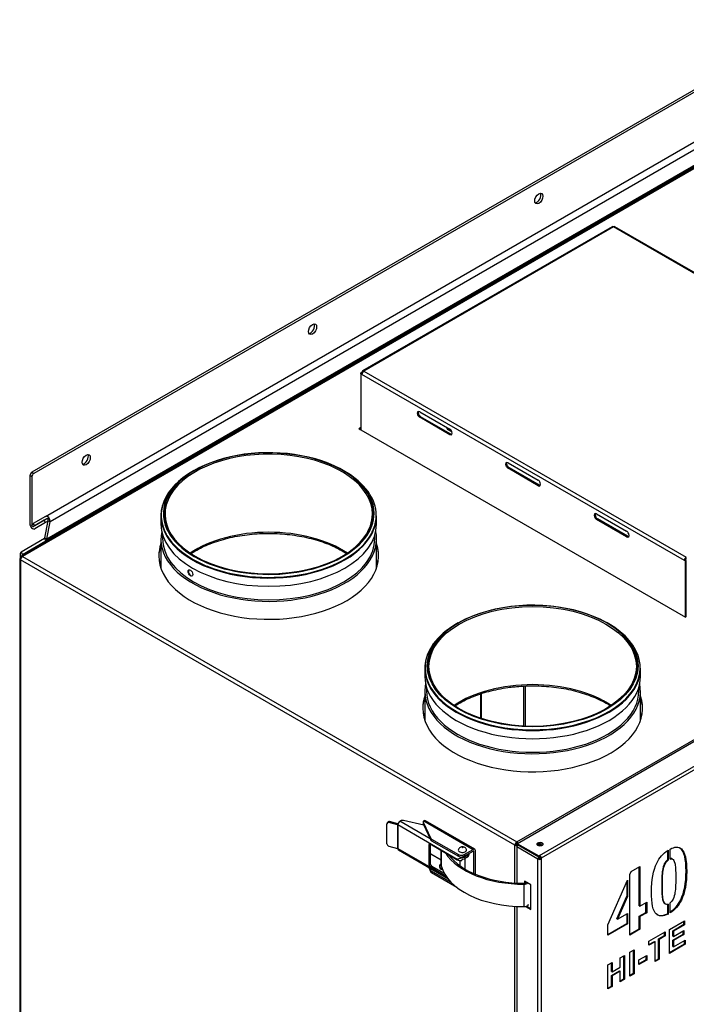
# Model space of a CAD drawing. Header units: millimetres. Extents: x 242 to 3657, y 247 to 3375.
# Tile 6 of 8: x 2686 to 3171, y 657 to 1374. Entities that reach past the tile are written whole.
import ezdxf

# ---------------------------------------------------------------- set-up
doc = ezdxf.new("R2010")
doc.units = ezdxf.units.MM
for name, color, linetype in [('BURTA', 7, 'Continuous'), ('Domyślne', 7, 'Continuous'), ('DRZWI_WEWN_V_H', 7, 'Continuous'), ('DRZWI_ZEW_V', 7, 'Continuous'), ('KOLNIERZ_160_PK', 7, 'Continuous'), ('MOC_REKU_SCIANA_', 7, 'Continuous'), ('MOC_REKU_TYŁ_NOW', 7, 'Continuous'), ('OBUDOWA_V', 7, 'Continuous'), ('POKRYWKA_STEROWA', 7, 'Continuous'), ('PRZEGRODA_BYPASS', 7, 'Continuous'), ('SUFIT_CF_PK', 7, 'Continuous'), ('XY-2500_2', 7, 'Continuous'), ('ŁĄCZKA_RASTER_5M', 7, 'Continuous')]:
    doc.layers.add(name, color=color, linetype=linetype)

# ---------------------------------------------------------------- blocks, each defined once
blk = doc.blocks.new('SE5')
at = {"layer": 'BURTA', "color": 7, "linetype": 'Continuous'}
for p, q in [((2953.24, 773.79), (2953.24, 788.49)), ((2954.07, 789.85), (2953.43, 789.07)), ((2955.23, 790.13), (2954.6, 789.35)), ((2960.89, 787.66), (2954.6, 789.35)), ((2961.3, 788.5), (2955.23, 790.13)), ((2962.71, 790.3), (2963.23, 790.61)), ((2984.8, 777.55), (2962.71, 790.3)), ((2980.23, 787.4), (2965.4, 790.86)), ((2979.69, 789.91), (2979.69, 788.68)), ((2979.74, 789.68), (2985.31, 777.68)), ((2979.74, 789.68), (2979.74, 788.46)), ((2979.74, 788.46), (2985.31, 776.45)), ((2980.12, 790.52), (2980.12, 790.52)), ((2980.12, 790.52), (3016.04, 769.78)), ((3017.16, 769.89), (2981.24, 790.63)), ((2960.89, 787.66), (2960.89, 770.51)), ((2961.13, 787.55), (2961.1, 787.57)), ((2961.1, 787.57), (2961.1, 770.42)), ((3004.44, 762.56), (2961.13, 787.57)), ((2961.13, 787.57), (2961.13, 787.55)), ((2985.31, 776.45), (2985.31, 777.68)), ((2985.7, 777.29), (3005.25, 766)), ((2985.7, 777.29), (2985.7, 776.06)), ((2985.7, 776.06), (3005.25, 764.77)), ((2954.6, 772.2), (2960.89, 770.51)), ((2961.1, 770.42), (2961.13, 770.41)), ((2961.13, 770.41), (2961.13, 770.4)), ((2961.13, 770.4), (2996.53, 749.96)), ((2961.59, 769.37), (2997.5, 748.64)), ((2983.93, 773.33), (2984.64, 773.74)), ((2983.93, 758.3), (2983.93, 773.33)), ((2984.64, 773.74), (3004.44, 762.3)), ((2984.99, 758.92), (2984.99, 773.53)), ((2992.77, 769.04), (2992.77, 758.18)), ((2992.81, 757.91), (2992.81, 769.02)), ((3009.49, 766), (3016.04, 769.78)), ((3009.49, 764.77), (3016.04, 768.56)), ((3016.04, 768.56), (3016.56, 768.26)), ((3016.56, 752.19), (3016.56, 768.26)), ((3017.63, 751.74), (3017.63, 768.87)), ((2984.99, 766.69), (2985.29, 766.62)), ((2985.29, 766.62), (2992.77, 762.3)), ((2999.27, 764.42), (2999.27, 765.29)), ((3004.44, 762.56), (3004.44, 762.3)), ((3005.25, 764.77), (3005.25, 766)), ((3006.22, 761.71), (3006.22, 758.05)), ((3007.71, 761.64), (3007.71, 761.9)), ((3008.56, 763.83), (3007.78, 764.28)), ((3009.49, 766), (3009.49, 764.77)), ((3010.09, 764.39), (3011.64, 765.28)), ((3010.09, 764.39), (3010.09, 763.16)), ((3010.09, 763.16), (3011.64, 764.05)), ((3010.22, 755.43), (3010.22, 763.23)), ((3011.64, 765.28), (3011.64, 764.05)), ((3013.1, 766.09), (3013.1, 766.86)), ((2983.73, 756.59), (2985.31, 753.18)), ((2983.93, 758.3), (2984.99, 758.92)), ((2985.31, 754.41), (2984.5, 756.15)), ((2984.64, 757.08), (2985.7, 757.69)), ((2996.24, 750.38), (2984.64, 757.08)), ((2985.31, 753.18), (2985.31, 754.41)), ((2995.07, 752.28), (2985.7, 757.69)), ((3000.09, 745.71), (2985.7, 754.02)), ((2985.7, 754.02), (2985.7, 752.79)), ((3004.11, 742.16), (2985.7, 752.79)), ((2991.52, 757.61), (2991.52, 757.16)), ((3053.05, 728.18), (3053.05, 744.51))]:
    blk.add_line(p, q, dxfattribs=at)
for centre, major_axis, ratio, start_param, end_param in [((2954.6, 788.12), (1.17, -0.94), 0.739997, 2.109503, 3.680299), ((2955.23, 788.91), (1.17, -0.94), 0.739997, 2.109503, 3.141593), ((2962.71, 788.48), (-1.12, -1.94), 0.57735, 3.926991, 5.497787), ((2964.65, 789.79), (2, 0), 0.57735, 1.186824, 2.356194), ((2981.19, 789.91), (1.5, 0), 0.57735, 2.357945, 3.403392), ((2981.19, 788.68), (1.5, 0), 0.57735, 3.141593, 3.403392), ((2980.12, 788.69), (-1.12, -1.94), 0.57735, 3.141593, 3.925817), ((2960.58, 787.27), (0.737, 0), 0.57735, 0.785398, 1.134464), ((2986.76, 777.9), (-1.5, 0), 0.57735, 0.261799, 0.785398), ((2986.76, 776.68), (-1.5, 0), 0.57735, 0.261799, 0.785398), ((2954.6, 773.43), (-1.17, 0.94), 0.739997, 0.538706, 2.109503), ((2960.58, 770.12), (0.737, 0), 0.57735, 0.785398, 1.134464), ((2962.71, 771.31), (1.12, 1.94), 0.57735, 2.356194, 3.141593), ((2984.64, 772.92), (0.5, -0.866), 0.57735, 2.356194, 3.926991), ((3052.37, 779.27), (60.2, 0), 0.57735, 3.495028, 4.723533), ((3008.22, 769.35), (3, 0), 0.57735, 2.884663, 6.283185), ((3008.22, 769.35), (3, 0), 0.57735, 0, 0.259838), ((3016.04, 767.95), (-1.12, -1.94), 0.57735, 2.356194, 3.926991), ((3016.04, 767.95), (-0.368, -0.638), 0.57735, 2.356194, 3.926991), ((3052.37, 779.27), (-59, 0), 0.57735, 0.399914, 1.581941), ((3007.27, 763.94), (4, 0), 0.57735, 3.926991, 4.822656), ((3007.37, 767.22), (-3, 0), 0.57735, 0.785398, 2.356194), ((3007.37, 766), (3, 0), 0.57735, 3.926991, 5.497787), ((3007.27, 766.02), (4, 0), 0.57735, 5.041242, 5.497787), ((3007.27, 764.79), (4, 0), 0.57735, 5.041242, 5.497787), ((3008.1, 767.32), (-5, 0), 0.57735, 2.356194, 2.96558), ((3008.1, 766.09), (-5, 0), 0.57735, 2.356194, 3.141593), ((2984.64, 757.89), (0.5, -0.866), 0.57735, 3.926991, 5.497787), ((2985.7, 758.51), (0.5, -0.866), 0.57735, 3.926991, 5.497787), ((2986.76, 754.63), (-1.5, 0), 0.57735, 0.261799, 0.785398), ((2986.76, 753.41), (-1.5, 0), 0.57735, 0.261799, 0.785398), ((2996.02, 757.61), (4.5, 0), 0.57735, 2.377806, 4.143407), ((2996.02, 757.69), (4.4, 0), 0.57735, 2.401842, 4.110478), ((2996.02, 757.16), (4.5, 0), 0.57735, 3.141593, 4.197165), ((2996.02, 758.18), (3.25, 0), 0.57735, 3.141593, 3.286727), ((3052.37, 762.94), (60.2, 0), 0.57735, 3.286727, 4.723533), ((3053.01, 746.36), (-2, 0), 0.57735, 1.581941, 2.758486), ((3053.01, 746.36), (-3.2, 0), 0.57735, 1.581941, 2.60341), ((3053.01, 730.03), (-3.2, 0), 0.57735, 1.581941, 3.141593)]:
    blk.add_ellipse(centre, major_axis=major_axis, ratio=ratio, start_param=start_param, end_param=end_param, dxfattribs=at)
blk.add_ellipse((3008.22, 770.98), major_axis=(0.172, 0), ratio=0.57735, dxfattribs=at)
for points, knots in [([(3011.1, 769.8), (3010.95, 770.08), (3010.69, 770.56), (3010.01, 771.14), (3009.18, 771.53), (3008.16, 771.69), (3007.07, 771.5), (3006.13, 770.93), (3005.54, 770.31), (3005.4, 769.9), (3005.36, 769.78)], [0, 0, 0, 0, 0.11752, 0.241312, 0.362618, 0.494937, 0.666895, 0.809129, 0.955058, 1, 1, 1, 1]), ([(3008.56, 763.83), (3008.36, 763.79), (3008.15, 763.74), (3007.74, 763.63), (3007.54, 763.57), (3007.14, 763.45), (3006.95, 763.39), (3006.57, 763.26), (3006.39, 763.2), (3005.87, 763.02), (3005.54, 762.91), (3005.09, 762.76), (3004.95, 762.72), (3004.68, 762.63), (3004.56, 762.59), (3004.44, 762.56)], [0, 0, 0, 0, 0.125, 0.125, 0.25, 0.25, 0.375, 0.375, 0.5, 0.5, 0.75, 0.75, 0.875, 0.875, 1, 1, 1, 1]), ([(3008.56, 762.61), (3008.36, 762.57), (3008.16, 762.48), (3007.91, 762.3), (3007.84, 762.23), (3007.74, 762.07), (3007.71, 761.98), (3007.71, 761.9)], [0, 0, 0, 0, 0.5, 0.5, 0.75, 0.75, 1, 1, 1, 1])]:
    blk.add_open_spline(points, degree=3, knots=knots, dxfattribs=at)
at = {"layer": 'DRZWI_WEWN_V_H', "color": 7, "linetype": 'Continuous'}
for p, q in [((3064.44, 763.26), (3063.84, 763.6)), ((3064.01, 764.65), (3064.41, 764.42)), ((3064.09, 764.04), (3064.93, 763.55)), ((3064.93, 763.55), (3064.09, 764.03)), ((3064.44, 763.26), (3064.93, 763.55)), ((3064.44, 762.93), (3064.44, 763.26)), ((3064.47, 764.39), (3064.93, 764.12)), ((3064.93, 764.12), (3065.03, 764.18)), ((3064.93, 764.12), (3064.93, 763.55)), ((3064.93, 763.55), (3065.14, 763.67)), ((3064.93, 763.01), (3064.93, 763.55))]:
    blk.add_line(p, q, dxfattribs=at)
for centre, start_param, end_param in [((3064.79, 772.04), 3.822075, 5.384761), ((3064.79, 771.47), 4.155979, 5.1564)]:
    blk.add_ellipse(centre, major_axis=(-2.25, 0), ratio=0.57735, start_param=start_param, end_param=end_param, dxfattribs=at)
at = {"layer": 'DRZWI_ZEW_V', "color": 7, "linetype": 'Continuous'}
for p, q in [((3640.58, 1115.91), (3048.31, 773.96)), ((3064.44, 765.47), (3655.29, 1106.6)), ((3656.5, 1104.52), (3065.64, 763.39)), ((3047.82, 771.71), (3047.82, 745.3)), ((3063.23, 762.81), (3047.82, 771.71)), ((3048.31, 773.96), (3048.31, 773.39)), ((3048.31, 773.96), (3063.73, 765.06)), ((3048.31, 773.39), (3063.73, 764.49)), ((3157.44, 768.78), (3157.44, 762.19)), ((3157.93, 769.2), (3157.93, 761.91)), ((3159.34, 762.72), (3159.34, 770.02)), ((3063.73, 763.1), (3063.23, 762.81)), ((3063.23, 249.08), (3063.23, 762.81)), ((3063.94, 763.8), (3063.59, 764)), ((3063.73, 765.06), (3064.44, 765.47)), ((3063.73, 765.06), (3063.73, 764.49)), ((3063.73, 764.49), (3064.44, 764.9)), ((3064.4, 764.34), (3064.4, 764.88)), ((3064.4, 764.34), (3064.78, 764.59)), ((3064.44, 764.9), (3064.44, 765.47)), ((3065.14, 763.67), (3065.14, 763.1)), ((3065.14, 763.1), (3065.64, 762.81)), ((3065.64, 763.39), (3065.64, 762.81)), ((3065.64, 762.81), (3065.64, 249.08)), ((3157.93, 761.91), (3157.44, 762.19)), ((3161.32, 762.66), (3160.7, 763.01)), ((3130.16, 751.45), (3131.13, 753.65)), ((3131.13, 753.65), (3137.49, 757.33)), ((3137, 728.75), (3137, 757.04)), ((3137.49, 757.33), (3137.49, 728.47)), ((3058.07, 744.08), (3053.48, 746.73)), ((3053.48, 746.73), (3053.48, 745.24)), ((3053.97, 746.44), (3053.97, 745.35)), ((3114.12, 714.94), (3128.39, 747.43)), ((3127.9, 746.3), (3127.9, 735.84)), ((3128.39, 747.43), (3128.39, 735.56)), ((3130.16, 707.49), (3130.16, 751.45)), ((3058.07, 726.11), (3058.07, 744.08)), ((3120.72, 719.35), (3127.9, 735.84)), ((3128.39, 735.56), (3121.21, 719.07)), ((3127.9, 735.84), (3128.39, 735.56)), ((3137.49, 728.47), (3142.36, 731.28)), ((3142.36, 731.28), (3142.36, 723.66)), ((3047.82, 728.28), (3047.82, 292.74)), ((3054.24, 728.32), (3058.07, 726.11)), ((3054.88, 728.53), (3058.07, 726.68)), ((3137, 728.75), (3137.49, 728.47)), ((3137, 721.14), (3141.86, 723.95)), ((3141.86, 723.95), (3141.86, 730.99)), ((3141.86, 723.95), (3142.36, 723.66)), ((3155.47, 730.33), (3156.08, 729.98)), ((3157.44, 730.27), (3157.44, 722.98)), ((3157.93, 729.98), (3157.93, 722.7)), ((3159.34, 723.51), (3159.34, 730.83)), ((3120.72, 719.35), (3121.21, 719.07)), ((3121.21, 719.07), (3128.39, 723.21)), ((3127.9, 722.93), (3127.9, 715.88)), ((3128.39, 723.21), (3128.39, 715.6)), ((3137, 712.01), (3137, 721.14)), ((3137, 721.14), (3137.49, 720.85)), ((3142.36, 723.66), (3137.49, 720.85)), ((3137.49, 720.85), (3137.49, 711.72)), ((3157.44, 722.98), (3157.93, 722.7)), ((3158.87, 711.49), (3170, 717.92)), ((3169.5, 715.26), (3169.5, 717.63)), ((3170, 717.92), (3170, 714.98)), ((3114.12, 707.93), (3127.9, 715.88)), ((3128.39, 715.6), (3114.12, 707.36)), ((3114.12, 707.36), (3114.12, 714.94)), ((3127.9, 715.88), (3128.39, 715.6)), ((3130.16, 708.06), (3137, 712.01)), ((3137.49, 711.72), (3130.16, 707.49)), ((3137, 712.01), (3137.49, 711.72)), ((3144.04, 702.93), (3155.92, 709.79)), ((3155.92, 709.79), (3155.92, 706.85)), ((3158.87, 694.14), (3158.87, 711.49)), ((3161.42, 710.6), (3169.5, 715.26)), ((3161.42, 706.75), (3161.42, 710.6)), ((3161.42, 710.6), (3161.92, 710.31)), ((3170, 714.98), (3161.92, 710.31)), ((3161.92, 706.47), (3169.44, 710.81)), ((3161.92, 710.31), (3161.92, 706.47)), ((3168.94, 708.15), (3168.94, 710.52)), ((3169.44, 710.81), (3169.44, 707.86)), ((3169.5, 715.26), (3170, 714.98)), ((3144.04, 699.99), (3144.04, 702.93)), ((3144.04, 700.56), (3147.97, 702.83)), ((3148.46, 702.54), (3144.04, 699.99)), ((3147.97, 702.83), (3148.46, 702.54)), ((3148.46, 688.13), (3148.46, 702.54)), ((3151.01, 704.58), (3155.42, 707.13)), ((3151.01, 690.18), (3151.01, 704.58)), ((3151.01, 704.58), (3151.5, 704.3)), ((3155.92, 706.85), (3151.5, 704.3)), ((3151.5, 704.3), (3151.5, 689.89)), ((3155.42, 707.13), (3155.42, 709.51)), ((3155.42, 707.13), (3155.92, 706.85)), ((3161.42, 703.81), (3168.94, 708.15)), ((3161.42, 706.75), (3161.92, 706.47)), ((3161.42, 699.13), (3161.42, 703.81)), ((3161.42, 703.81), (3161.92, 703.52)), ((3169.44, 707.86), (3161.92, 703.52)), ((3161.92, 698.85), (3170.28, 703.67)), ((3161.92, 703.52), (3161.92, 698.85)), ((3168.94, 708.15), (3169.44, 707.86)), ((3169.78, 701.02), (3169.78, 703.39)), ((3170.28, 703.67), (3170.28, 700.73)), ((3130.15, 694.92), (3133.2, 696.68)), ((3132.71, 679.61), (3132.71, 696.39)), ((3133.2, 696.68), (3133.2, 679.33)), ((3158.87, 694.72), (3169.78, 701.02)), ((3170.28, 700.73), (3158.87, 694.14)), ((3161.42, 699.13), (3161.92, 698.85)), ((3169.78, 701.02), (3170.28, 700.73)), ((3123.08, 690.83), (3126.13, 692.59)), ((3123.08, 684.01), (3123.08, 690.83)), ((3125.63, 675.53), (3125.63, 692.3)), ((3126.13, 692.59), (3126.13, 675.24)), ((3130.15, 677.57), (3130.15, 694.92)), ((3136.74, 689.35), (3142.4, 692.61)), ((3136.74, 686.57), (3141.91, 689.55)), ((3136.74, 686), (3136.74, 689.35)), ((3142.4, 689.27), (3136.74, 686)), ((3141.91, 689.55), (3141.91, 692.33)), ((3141.91, 689.55), (3142.4, 689.27)), ((3142.4, 692.61), (3142.4, 689.27)), ((3148.46, 688.71), (3151.01, 690.18)), ((3151.5, 689.89), (3148.46, 688.13)), ((3151.01, 690.18), (3151.5, 689.89)), ((3114.12, 685.66), (3117.17, 687.42)), ((3114.12, 668.31), (3114.12, 685.66)), ((3116.67, 680.88), (3116.67, 687.13)), ((3116.67, 677.94), (3122.58, 681.35)), ((3117.17, 687.42), (3117.17, 680.6)), ((3117.17, 680.6), (3123.08, 684.01)), ((3123.08, 681.06), (3117.17, 677.65)), ((3122.58, 681.35), (3123.08, 681.06)), ((3123.08, 673.48), (3123.08, 681.06)), ((3116.67, 680.88), (3117.17, 680.6)), ((3116.67, 670.35), (3116.67, 677.94)), ((3116.67, 677.94), (3117.17, 677.65)), ((3117.17, 677.65), (3117.17, 670.07)), ((3123.08, 674.05), (3125.63, 675.53)), ((3126.13, 675.24), (3123.08, 673.48)), ((3125.63, 675.53), (3126.13, 675.24)), ((3130.15, 678.14), (3132.71, 679.61)), ((3133.2, 679.33), (3130.15, 677.57)), ((3132.71, 679.61), (3133.2, 679.33)), ((3114.12, 668.88), (3116.67, 670.35)), ((3117.17, 670.07), (3114.12, 668.31)), ((3116.67, 670.35), (3117.17, 670.07))]:
    blk.add_line(p, q, dxfattribs=at)
for centre, radius, start, end in [((3065.77, 762.88), 2.46, 123.97547, 152.88397), ((3065.24, 763.16), 1.45, 125.39003, 154.13115)]:
    blk.add_arc(centre, radius, start, end, dxfattribs=at)
blk.add_ellipse((3064.79, 773.67), major_axis=(2.25, 0), ratio=0.57735, dxfattribs=at)
for centre, major_axis, start_param, end_param in [((3064.79, 773.1), (2.25, 0), 0.221803, 2.91979), ((3065.5, 773.51), (-2.25, 0), 5.719421, 6.283185), ((3065.5, 772.94), (2.25, 0), 1.357142, 2.918786), ((3049.02, 772.41), (0.85, 1.47), 1.273616, 2.356194), ((3065.5, 773.51), (-2.25, 0), 0, 0.98452), ((3064.44, 763.51), (-0.85, -1.47), 4.712389, 5.497787), ((3064.44, 763.51), (1.7, 0), 3.926991, 5.497787), ((3064.44, 763.51), (-0.5, -0.866), 4.712389, 5.497787), ((3064.44, 763.51), (1, 0), 3.926991, 5.497787), ((3064.44, 764.08), (-0.85, 1.47), 3.926991, 5.497787), ((3064.44, 764.08), (-0.5, 0.866), 3.926991, 5.497787)]:
    blk.add_ellipse(centre, major_axis=major_axis, ratio=0.57735, start_param=start_param, end_param=end_param, dxfattribs=at)
for points, knots in [([(3157.93, 722.7), (3154.41, 720.86), (3151.53, 720.89), (3146.96, 724.87), (3145.79, 730.26), (3145.79, 747.58), (3147.1, 754.53), (3149.66, 759.79), (3151.64, 763.85), (3154.44, 767), (3157.93, 769.2)], [0, 0, 0, 0, 0.25937, 0.25937, 0.535883, 0.535883, 0.805722, 0.805722, 0.805722, 1, 1, 1, 1]), ([(3159.34, 770.02), (3162.85, 771.86), (3165.6, 771.88), (3167.64, 770.11), (3170.22, 767.87), (3171.51, 762.4), (3171.51, 745.15), (3170.21, 738.2), (3167.61, 732.92), (3165.61, 728.84), (3162.85, 725.72), (3159.34, 723.51)], [0, 0, 0, 0, 0.171467, 0.171467, 0.171467, 0.47131, 0.47131, 0.772205, 0.772205, 0.772205, 1, 1, 1, 1]), ([(3159.35, 724.12), (3162.62, 726.3), (3165.21, 729.32), (3167.12, 733.21), (3169.71, 738.48), (3171.02, 745.43), (3171.02, 762.69), (3169.73, 768.15), (3167.15, 770.4), (3166.87, 770.63), (3166.58, 770.84), (3166.28, 771.01)], [0.0108699, 0.0108699, 0.0108699, 0.0108699, 0.227795, 0.227795, 0.227795, 0.5286902, 0.5286902, 0.8285334, 0.8285334, 0.8285334, 0.8516151, 0.8516151, 0.8516151, 0.8516151]), ([(3157.44, 762.19), (3156.8, 761.69), (3156.23, 761.04), (3155, 759.18), (3154.45, 757.66), (3154.03, 755.66), (3153.5, 753.1), (3153.27, 749.15), (3153.27, 738.45), (3153.51, 734.93), (3153.95, 733.19), (3154.36, 731.6), (3154.91, 730.66), (3155.52, 730.3)], [0, 0, 0, 0, 0.0749755, 0.0749755, 0.1770325, 0.1770325, 0.1770325, 0.4937263, 0.4937263, 0.8140188, 0.8140188, 0.8140188, 0.9105878, 0.9105878, 0.9105878, 0.9105878]), ([(3157.93, 729.98), (3157.31, 729.74), (3156.75, 729.73), (3155.52, 730.17), (3154.9, 731.14), (3154.45, 732.91), (3154, 734.65), (3153.77, 738.17), (3153.77, 748.86), (3153.99, 752.81), (3154.53, 755.38), (3154.95, 757.37), (3155.5, 758.9), (3156.72, 760.76), (3157.3, 761.4), (3157.93, 761.91)], [0, 0, 0, 0, 0.078655, 0.078655, 0.185981, 0.185981, 0.185981, 0.506274, 0.506274, 0.822967, 0.822967, 0.822967, 0.925025, 0.925025, 1, 1, 1, 1]), ([(3159.34, 762.72), (3159.98, 762.95), (3160.55, 762.97), (3161.78, 762.52), (3162.35, 761.5), (3163.3, 758.05), (3163.53, 754.5), (3163.53, 743.8), (3163.25, 739.87), (3162.75, 737.33), (3162.35, 735.36), (3161.81, 733.82), (3161.1, 732.76), (3160.56, 731.96), (3159.98, 731.33), (3159.34, 730.83)], [0, 0, 0, 0, 0.159692, 0.159692, 0.377065, 0.377065, 0.594438, 0.594438, 0.814282, 0.814282, 0.814282, 0.934816, 0.934816, 0.934816, 1, 1, 1, 1]), ([(3160.77, 762.98), (3160.7, 763.01), (3160.64, 763.04), (3160.2, 763.2), (3159.8, 763.23), (3159.36, 763.15)], [0.8204439, 0.8204439, 0.8204439, 0.8204439, 0.8403083, 0.8403083, 0.9558431, 0.9558431, 0.9558431, 0.9558431])]:
    blk.add_open_spline(points, degree=3, knots=knots, dxfattribs=at)
blk.add_open_spline([(3149.81, 722.39), (3151.87, 721.2), (3154.42, 721.41), (3157.44, 722.98)], degree=3, dxfattribs=at)
at = {"layer": 'KOLNIERZ_160_PK', "color": 7, "linetype": 'Continuous'}
for p, q in [((2812.96, 1045.62), (2811.83, 1044.97)), ((2922.56, 1044.97), (2921.43, 1045.62)), ((2788.69, 1012.6), (2788.69, 1006.64)), ((2945.69, 1006.64), (2945.69, 1012.6)), ((2789.92, 998.67), (2789.92, 996.05)), ((2944.47, 996.05), (2944.47, 998.67)), ((2788.69, 995.68), (2788.69, 974.54)), ((2945.69, 974.54), (2945.69, 995.68)), ((3005.11, 934.68), (3003.98, 934.03)), ((3114.71, 934.03), (3113.58, 934.68)), ((2980.84, 901.66), (2980.84, 895.7)), ((3137.84, 895.7), (3137.84, 901.66)), ((2980.84, 884.74), (2980.84, 863.6)), ((2982.07, 887.73), (2982.07, 885.11)), ((3136.62, 885.11), (3136.62, 887.73)), ((3137.84, 863.6), (3137.84, 884.74))]:
    blk.add_line(p, q, dxfattribs=at)
for centre, major_axis, ratio, start_param, end_param in [((2867.19, 1013.9), (75.49, 0), 0.57735, 0, 4.087257), ((2867.19, 1014.31), (76.71, 0), 0.57735, 0, 3.335675), ((2867.19, 1014.47), (76.21, 0), 0.57735, 0.245708, 2.903878), ((2867.19, 1014.47), (76.19, 0), 0.57735, 0.245935, 2.904355), ((2867.19, 1013.01), (78.29, 0), 0.57735, 2.356194, 3.449876), ((2867.19, 1013.01), (78.29, 0), 0.57735, 0, 0.785398), ((2867.19, 1012.6), (78.5, 0), 0.57735, 2.839727, 6.283185), ((2867.19, 1014.47), (76.19, 0), 0.57735, 0, 0.245935), ((2867.19, 1014.47), (76.21, 0), 0.57735, 0, 0.245708), ((2867.19, 1014.47), (76.21, 0), 0.57735, 2.903878, 3.158834), ((2867.19, 1014.47), (76.19, 0), 0.57735, 2.904355, 3.159032), ((2867.19, 1014.47), (76.21, 0), 0.57735, 3.158834, 6.260461), ((2867.19, 1014.47), (76.19, 0), 0.57735, 3.159032, 6.260409), ((2867.19, 1013.9), (75.49, 0), 0.57735, 5.502371, 6.283185), ((2867.19, 1014.31), (76.71, 0), 0.57735, 6.079999, 6.283185), ((2867.19, 1014.47), (76.19, 0), 0.57735, 6.260409, 6.283185), ((2867.19, 1014.47), (76.21, 0), 0.57735, 6.260461, 6.283185), ((2867.19, 1013.01), (78.29, 0), 0.57735, 6.062715, 6.283185), ((2867.19, 1006.64), (78.5, 0), 0.57735, 3.141593, 6.283185), ((2867.19, 1014.31), (76.71, 0), 0.57735, 3.335675, 3.552331), ((2867.19, 1014.31), (76.71, 0), 0.57735, 5.852576, 6.079999), ((2867.19, 995.68), (78.5, 0), 0.57735, 3.020465, 6.283185), ((2867.19, 1013.01), (78.29, 0), 0.57735, 3.449876, 3.537021), ((2867.19, 1014.31), (76.71, 0), 0.57735, 3.552331, 4.054439), ((2867.19, 957.07), (75.49, 0), 0.57735, 0.710102, 2.431491), ((2867.19, 1013.01), (78.29, 0), 0.57735, 4.12147, 5.993601), ((2867.19, 1013.01), (78.29, 0), 0.57735, -0.289585, -0.220471), ((2867.19, 995.68), (78.5, 0), 0.57735, 0, 0.121128), ((2867.19, 996.05), (77.28, 0), 0.57735, 3.141593, 6.283185), ((2867.19, 1013.01), (78.29, 0), 0.57735, 3.537021, 3.99214), ((2867.19, 1014.31), (76.71, 0), 0.57735, 4.112931, 5.852576), ((2867.19, 1013.01), (78.29, 0), 0.57735, 3.99214, 4.12147), ((2867.19, 1014.31), (76.71, 0), 0.57735, 4.054439, 4.112931), ((2810.37, 971.13), (1.15, -2.22), 0.544448, 3.141593, 6.283185), ((3059.34, 903.54), (-76.21, 0), 0.57735, 3.702668, 6.141859), ((3059.34, 903.54), (-76.19, 0), 0.57735, 3.703184, 6.14199), ((3059.34, 902.07), (-78.29, 0), 0.57735, 0, 3.926991), ((3059.34, 902.07), (-78.29, 0), 0.57735, 5.497787, 6.283185), ((3059.34, 903.54), (-76.19, 0), 0.57735, 3.066873, 3.703184), ((3059.34, 903.54), (-76.21, 0), 0.57735, 3.066562, 3.702668), ((3059.34, 901.66), (-78.5, 0), 0.57735, 5.981692, 6.283185), ((3059.34, 903.54), (-76.21, 0), 0.57735, 6.141859, 6.283185), ((3059.34, 903.54), (-76.21, 0), 0.57735, 0, 0.098332), ((3059.34, 903.54), (-76.19, 0), 0.57735, 6.14199, 6.283185), ((3059.34, 903.54), (-76.19, 0), 0.57735, 0, 0.098268), ((3059.34, 901.66), (-78.5, 0), 0.57735, 0, 3.141593), ((3059.34, 903.54), (-76.21, 0), 0.57735, 0.098332, 3.066562), ((3059.34, 903.54), (-76.19, 0), 0.57735, 0.098268, 3.066873), ((3059.34, 895.7), (-78.5, 0), 0.57735, 0, 3.141593), ((3059.34, 884.74), (-78.5, 0), 0.57735, 0, 3.26272), ((3059.34, 884.74), (-78.5, 0), 0.57735, 6.162058, 6.283185), ((3059.34, 846.14), (-75.49, 0), 0.57735, 3.851694, 5.573084), ((3059.34, 885.11), (-77.28, 0), 0.57735, 0, 3.141593)]:
    blk.add_ellipse(centre, major_axis=major_axis, ratio=ratio, start_param=start_param, end_param=end_param, dxfattribs=at)
for centre, major_axis in [((3059.34, 903.37), (-76.71, 0)), ((3059.34, 902.96), (-75.49, 0))]:
    blk.add_ellipse(centre, major_axis=major_axis, ratio=0.57735, dxfattribs=at)
for points, knots in [([(2810.68, 985.33), (2811.17, 985.64), (2813.31, 986.97), (2817.36, 989.2), (2823.1, 991.79), (2829.26, 994.06), (2835.78, 995.98), (2842.6, 997.54), (2849.66, 998.71), (2856.89, 999.48), (2864.21, 999.85), (2871.56, 999.81), (2878.88, 999.36), (2886.08, 998.51), (2893.1, 997.27), (2899.87, 995.65), (2906.33, 993.66), (2912.41, 991.32), (2918.07, 988.67), (2921.74, 986.58), (2923.57, 985.41), (2923.78, 985.28)], [0.1799392, 0.1799392, 0.1799392, 0.1799392, 0.1912283, 0.2284492, 0.2656724, 0.3029115, 0.3401717, 0.377453, 0.4147529, 0.4520674, 0.4893916, 0.5267207, 0.5640491, 0.6013701, 0.6386782, 0.6759684, 0.7132355, 0.7504755, 0.7876857, 0.8248666, 0.8297411, 0.8297411, 0.8297411, 0.8297411]), ([(2811.9, 969.99), (2811.9, 970.53), (2811.71, 971.17), (2811.07, 972.31), (2810.63, 972.8), (2809.74, 973.36), (2809.31, 973.42), (2808.7, 973.06), (2808.53, 972.65), (2808.53, 971.59), (2808.7, 970.93), (2809.31, 969.78), (2809.74, 969.28), (2810.63, 968.72), (2811.07, 968.66), (2811.71, 969.03), (2811.9, 969.45), (2811.9, 969.99)], [0, 0, 0, 0, 0.125, 0.125, 0.25, 0.25, 0.375, 0.375, 0.5, 0.5, 0.625, 0.625, 0.75, 0.75, 0.875, 0.875, 1, 1, 1, 1]), ([(3043.68, 887.94), (3045.07, 888.1), (3048.49, 888.47), (3054.8, 888.87), (3062.1, 888.91), (3069.44, 888.56), (3076.67, 887.8), (3083.73, 886.64), (3090.57, 885.09), (3097.1, 883.18), (3103.27, 880.92), (3109.02, 878.34), (3113.12, 876.09), (3115.31, 874.74), (3115.85, 874.39)], [0, 0, 0, 0, 0.0333954, 0.0970736, 0.1607768, 0.2244813, 0.2881753, 0.3518496, 0.4154949, 0.4791029, 0.5426658, 0.6061785, 0.6696404, 0.690678, 0.690678, 0.690678, 0.690678]), ([(3002.73, 874.32), (3003.14, 874.58), (3005.18, 875.87), (3009.1, 878.05), (3014.81, 880.67), (3020.94, 882.97), (3027.45, 884.92), (3034.2, 886.49), (3039.83, 887.45), (3042.81, 887.83), (3043.68, 887.94)], [0.4312465, 0.4312465, 0.4312465, 0.4312465, 0.4528743, 0.5392114, 0.6255517, 0.7119274, 0.7983515, 0.884825, 0.9713421, 1, 1, 1, 1])]:
    blk.add_open_spline(points, degree=3, knots=knots, dxfattribs=at)
at = {"layer": 'MOC_REKU_SCIANA_', "color": 7, "linetype": 'Continuous'}
for p, q in [((3265.36, 1373.76), (2694.72, 1044.3)), ((3266.77, 1372.94), (2696.14, 1043.49)), ((2693.31, 1041.85), (2693.31, 1006.94)), ((2694.72, 1041.04), (2693.31, 1041.85)), ((2694.72, 1044.3), (2696.14, 1043.49)), ((2694.72, 1041.04), (2694.72, 1006.13)), ((2695.96, 1006.84), (2694.72, 1006.13)), ((2703.81, 1009.4), (2695.93, 1004.85)), ((2704.81, 1007.67), (2696.93, 1003.12)), ((2704.81, 1007.67), (2703.81, 1009.4)), ((2706.5, 1008.64), (2704.81, 1007.67))]:
    blk.add_line(p, q, dxfattribs=at)
for centre, major_axis in [((3063.83, 1243.53), (2.12, 3.68)), ((2899.08, 1148.41), (2.13, 3.68)), ((2734.32, 1053.29), (2.13, 3.68))]:
    blk.add_ellipse(centre, major_axis=major_axis, ratio=0.57735, dxfattribs=at)
for centre, major_axis, start_param, end_param in [((3062.42, 1244.35), (2.12, 3.68), 3.480817, 5.943961), ((2897.66, 1149.22), (2.12, 3.68), 3.480817, 5.943961), ((2732.91, 1054.1), (2.12, 3.68), 3.480817, 5.943961), ((2694.72, 1042.67), (-1, -1.73), 3.926991, 5.497787), ((2696.14, 1041.85), (1, 1.73), 0.785398, 2.356194), ((2695.43, 1005.72), (-1.5, 2.6), 0.785398, 3.141593), ((2695.43, 1005.72), (-0.5, 0.866), 0.785398, 3.141593)]:
    blk.add_ellipse(centre, major_axis=major_axis, ratio=0.57735, start_param=start_param, end_param=end_param, dxfattribs=at)
at = {"layer": 'MOC_REKU_TYŁ_NOW', "color": 7, "linetype": 'Continuous'}
for p, q in [((2704.69, 1012.22), (3278.15, 1343.31)), ((3282.1, 1339.67), (2707.98, 1008.21)), ((3283.96, 1328.7), (2704.88, 994.37)), ((2705.72, 995.87), (3284.36, 1329.94)), ((2687.65, 984.08), (3275.26, 1323.34)), ((2704.69, 1012.22), (2695.81, 1007.09)), ((2706.46, 1010.22), (2707, 1011.41)), ((2696.81, 1005.36), (2695.81, 1007.09)), ((2705.69, 1010.49), (2696.81, 1005.36)), ((2704.31, 996.68), (2706.57, 1009.02)), ((2705.72, 995.87), (2707.98, 1008.21)), ((2706.57, 1009.02), (2707.98, 1008.21)), ((2704.31, 996.68), (2705.72, 995.87)), ((2703.88, 996.1), (2686.86, 986.27)), ((2687.86, 984.54), (2704.88, 994.37)), ((2703.88, 996.1), (2704.88, 994.37)), ((2686.24, 984.9), (2686.24, 981.47)), ((2686.86, 986.27), (2687.86, 984.54)), ((2687.65, 984.08), (2687.65, 983.64))]:
    blk.add_line(p, q, dxfattribs=at)
for centre, radius, start, end in [((2703.17, 1008.49), 4.82, 356.66832, 37.38974), ((2704.78, 1009.46), 1.84, 346.22845, 24.24195), ((2703.38, 996.91), 0.958, 301.78885, 346.07401), ((2703.84, 995.93), 1.88, 303.58542, 357.93019)]:
    blk.add_arc(centre, radius, start, end, dxfattribs=at)
for centre, major_axis, start_param, end_param in [((2706.19, 1009.62), (1.5, -2.6), 1.963495, 3.141593), ((2706.19, 1009.62), (0.5, -0.866), 1.963495, 3.141593), ((2688.36, 983.67), (-1.5, 2.6), 0, 0.785398), ((2688.36, 983.67), (-0.5, 0.866), 0, 0.785398)]:
    blk.add_ellipse(centre, major_axis=major_axis, ratio=0.57735, start_param=start_param, end_param=end_param, dxfattribs=at)
at = {"layer": 'OBUDOWA_V', "color": 7, "linetype": 'Continuous'}
for p, q in [((3277.34, 1324.09), (2686.9, 983.2)), ((3278.34, 1323.99), (2687.9, 983.11)), ((3047.82, 775.31), (3638.25, 1116.19)), ((2934.33, 1076.8), (2932.91, 1075.98)), ((2932.91, 1075.98), (2934.33, 1075.17)), ((2934.33, 1075.98), (2933.62, 1075.57)), ((2687.27, 982.57), (2686.9, 983.2)), ((2687.9, 983.11), (3047.82, 775.31)), ((2686.64, 981.47), (2685.9, 981.47)), ((2685.9, 981.47), (2685.9, 467.08)), ((2686.49, 980.66), (2686.49, 466.26)), ((3046.4, 772.86), (2686.49, 980.66)), ((3047.82, 774.49), (3047.82, 775.31)), ((3047.11, 773.27), (3046.4, 772.86)), ((3046.4, 745.38), (3046.4, 772.86)), ((3047.82, 773.1), (3047.82, 772.52)), ((3046.4, 292.82), (3046.4, 728.35))]:
    blk.add_line(p, q, dxfattribs=at)
blk.add_arc((3057.41, 782.32), 13.31, 223.89887, 226.22678, dxfattribs=at)
for centre, major_axis, start_param, end_param in [((2867.19, 983.45), (-80, 0), 0, 3.335546), ((2867.19, 983.45), (-80, 0), 6.089232, 6.283185), ((2867.19, 982.63), (-80, 0), 6.089232, 6.274346), ((2867.19, 982.63), (-80, 0), 3.150432, 3.335546), ((2687.9, 981.47), (-1, -1.73), 3.926991, 5.497787), ((2687.9, 981.47), (-1, 1.73), 5.497787, 6.283185), ((2687.9, 981.47), (-2, 0), 0, 0.785398), ((3059.34, 872.51), (-80, 0), 0, 3.335546), ((3059.34, 872.51), (-80, 0), 6.089232, 6.283185), ((3059.34, 871.69), (-80, 0), 6.089232, 6.274346), ((3059.34, 871.69), (-80, 0), 3.150432, 3.335546), ((3047.82, 773.67), (1, 1.73), 0.785398, 2.356194), ((3047.82, 773.67), (0.5, 0.866), 0.785398, 2.356194), ((3047.82, 773.67), (-1, 1.73), 4.712389, 5.497787), ((3047.82, 773.67), (-0.5, 0.866), 4.712389, 5.497787), ((3047.82, 773.67), (-2, 0), 0.785398, 1.570796), ((3047.82, 773.67), (-1, 0), 0.785398, 1.570796)]:
    blk.add_ellipse(centre, major_axis=major_axis, ratio=0.57735, start_param=start_param, end_param=end_param, dxfattribs=at)
for points, knots in [([(2686.9, 983.2), (2686.89, 983.2), (2686.91, 983.15), (2686.98, 983.04), (2687, 983.01), (2687.02, 982.97)], [0, 0, 0, 0, 0.5, 0.5, 0.6564939, 0.6564939, 0.6564939, 0.6564939]), ([(2686.16, 981.48), (2686.12, 981.49), (2686.08, 981.49), (2685.95, 981.49), (2685.9, 981.48), (2685.9, 981.47)], [0.3435061, 0.3435061, 0.3435061, 0.3435061, 0.5, 0.5, 1, 1, 1, 1])]:
    blk.add_open_spline(points, degree=3, knots=knots, dxfattribs=at)
at = {"layer": 'POKRYWKA_STEROWA', "color": 7, "linetype": 'Continuous'}
for p, q in [((3117.17, 1223.05), (2935.45, 1118.13)), ((3118.17, 1222.95), (2936.45, 1118.03)), ((3352.93, 1087.41), (3118.17, 1222.95)), ((3353.93, 1087.51), (3119.17, 1223.05)), ((2934.33, 1116.81), (2935.03, 1117.21)), ((2934.33, 1116.81), (2935.04, 1116.4)), ((2934.33, 1115.99), (2934.33, 1116.81)), ((2934.33, 1115.99), (2935.04, 1116.4)), ((2935.03, 1115.58), (2934.33, 1115.99)), ((2934.33, 1115.99), (2934.33, 1075.16)), ((2935.03, 1117.21), (2935.45, 1116.97)), ((3169.79, 980.04), (2935.03, 1115.58)), ((2935.04, 1116.4), (2935.22, 1116.51)), ((2935.16, 1116.33), (2935.04, 1116.4)), ((2935.04, 1116.4), (2935.04, 1116.4)), ((2936.45, 1118.03), (3171.21, 982.49)), ((2977.11, 1088.43), (2999.03, 1075.78)), ((2977.81, 1084.76), (2977.11, 1084.35)), ((2999.03, 1071.69), (2977.11, 1084.35)), ((2999.73, 1072.1), (2977.81, 1084.76)), ((2934.33, 1075.98), (2933.62, 1075.57)), ((2934.33, 1075.16), (3170.5, 938.81)), ((2999.73, 1072.1), (2999.03, 1071.69)), ((3041.45, 1051.28), (3063.37, 1038.63)), ((3042.16, 1047.61), (3041.45, 1047.2)), ((3063.37, 1034.54), (3041.45, 1047.2)), ((3064.08, 1034.95), (3042.16, 1047.61)), ((3064.08, 1034.95), (3063.37, 1034.54)), ((3105.8, 1014.13), (3127.72, 1001.48)), ((3106.51, 1010.46), (3105.8, 1010.05)), ((3127.72, 997.39), (3105.8, 1010.05)), ((3128.43, 997.8), (3106.51, 1010.46)), ((3128.43, 997.8), (3127.72, 997.39)), ((3170.5, 980.45), (3169.79, 980.04)), ((3170.5, 979.64), (3169.79, 980.04)), ((3171.21, 980.04), (3170.5, 980.45)), ((3170.5, 979.64), (3171.21, 980.04)), ((3170.5, 938.81), (3170.5, 979.64)), ((3171.21, 939.22), (3171.21, 980.04)), ((3170.5, 938.81), (3171.21, 939.22))]:
    blk.add_line(p, q, dxfattribs=at)
for centre, major_axis, start_param, end_param in [((3118.17, 1221.32), (1, -1.73), 2.356194, 3.141593), ((3118.17, 1221.32), (-1, -1.73), 3.141593, 3.926991), ((2936.45, 1116.4), (1, -1.73), 2.356194, 3.926991), ((2936.45, 1116.4), (-1, -1.73), 3.926991, 5.497787), ((2977.11, 1086.39), (1.25, -2.17), 2.356194, 5.497787), ((2977.81, 1086.8), (1.25, -2.17), 3.428349, 5.497787), ((2933.62, 1076.39), (-0.5, 0.866), 2.356194, 3.926991), ((2999.03, 1073.74), (-1.25, 2.17), 2.356194, 5.497787), ((2999.73, 1074.14), (-1.25, 2.17), 2.356194, 2.854836), ((3041.45, 1049.24), (1.25, -2.17), 2.356194, 5.497787), ((3042.16, 1049.65), (1.25, -2.17), 3.428349, 5.497787), ((3063.37, 1036.58), (-1.25, 2.17), 2.356194, 5.497787), ((3064.08, 1036.99), (-1.25, 2.17), 2.356194, 2.854836), ((3105.8, 1012.09), (1.25, -2.17), 2.356194, 5.497787), ((3106.51, 1012.5), (1.25, -2.17), 3.428349, 5.497787), ((3127.72, 999.43), (-1.25, 2.17), 2.356194, 5.497787), ((3128.43, 999.84), (-1.25, 2.17), 2.356194, 2.854836), ((3171.21, 980.86), (-1, -1.73), 3.926991, 5.497787), ((3171.21, 980.86), (-0.5, -0.866), 3.926991, 5.497787)]:
    blk.add_ellipse(centre, major_axis=major_axis, ratio=0.57735, start_param=start_param, end_param=end_param, dxfattribs=at)
at = {"layer": 'PRZEGRODA_BYPASS', "color": 7, "linetype": 'Continuous'}
for p, q in [((3054.04, 859.49), (3054.04, 888.75)), ((3021.51, 865.25), (3021.51, 883.06)), ((3022.08, 865.06), (3022.08, 883.23)), ((3052.63, 888.66), (3052.63, 859.55))]:
    blk.add_line(p, q, dxfattribs=at)
at = {"layer": 'SUFIT_CF_PK', "color": 7, "linetype": 'Continuous'}
for p, q in [((2946.05, 978.87), (2946.05, 979.53)), ((3138.2, 867.94), (3138.2, 868.59))]:
    blk.add_line(p, q, dxfattribs=at)
for centre, major_axis, start_param, end_param in [((2867.19, 957.97), (-87.25, 0), -0.451683, -0.422822), ((2867.19, 957.32), (-87.25, 0), -0.451683, -0.425616), ((2945.15, 979.28), (1, 0), 0.442172, 0.994212), ((2945.15, 978.63), (1, 0), 0.442172, 0.994212), ((2867.19, 957.97), (87.25, 0), 0.422822, 0.442172), ((2867.19, 957.32), (87.25, 0), 0.425615, 0.442172), ((3059.34, 847.03), (-87.25, 0), -0.451683, -0.422822), ((3059.34, 846.38), (-87.25, 0), -0.451683, -0.425616), ((3137.3, 868.34), (1, 0), 0.442172, 0.994221), ((3137.3, 867.69), (1, 0), 0.442172, 0.994221), ((3059.34, 847.03), (87.25, 0), 0.422822, 0.442172), ((3059.34, 846.38), (87.25, 0), 0.425616, 0.442172)]:
    blk.add_ellipse(centre, major_axis=major_axis, ratio=0.57735, start_param=start_param, end_param=end_param, dxfattribs=at)
at = {"layer": 'XY-2500_2', "color": 7, "linetype": 'Continuous'}
for p, q in [((2997.35, 1075.92), (2997.15, 1075.8)), ((2997.15, 1075.8), (3000.58, 1073.82)), ((2997.15, 1075.72), (2997.15, 1075.8)), ((2997.15, 1075.72), (3000.61, 1073.72))]:
    blk.add_line(p, q, dxfattribs=at)
at = {"layer": 'ŁĄCZKA_RASTER_5M', "color": 7, "linetype": 'Continuous'}
for p, q in [((2997.15, 1076.04), (2997.15, 1076.86)), ((3000.44, 1074.14), (2997.15, 1076.04))]:
    blk.add_line(p, q, dxfattribs=at)

msp = doc.modelspace()

# ---------------------------------------------------------------- block references
at = {"layer": 'Domyślne'}
msp.add_blockref('SE5', (0, 0), dxfattribs=at)

doc.saveas('drawing.dxf')
